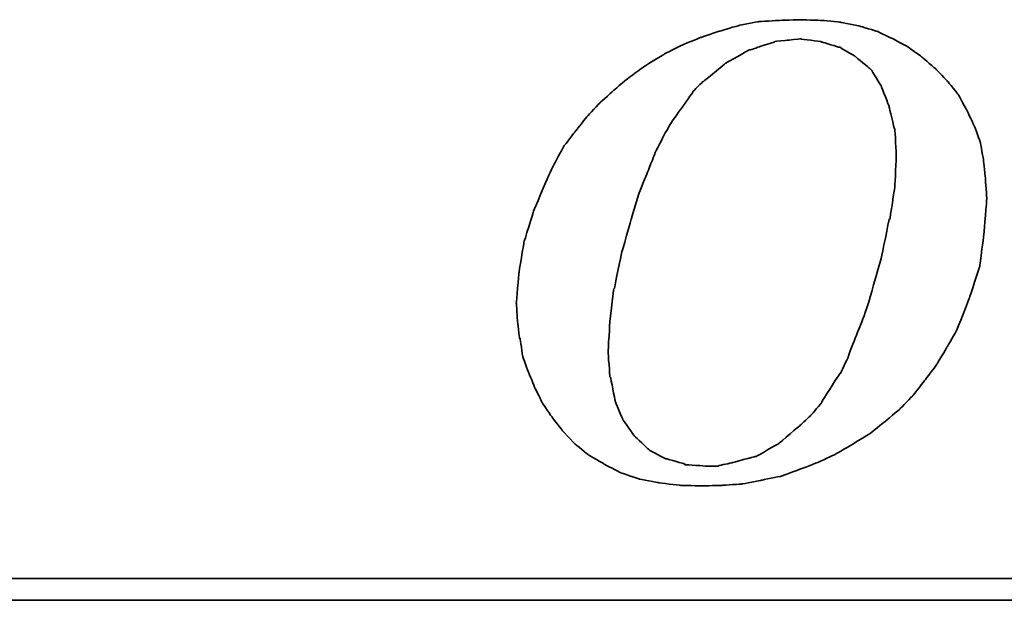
# Model space of a CAD drawing. Header units: millimetres. Extents: x 3 to 189, y 1 to 96.
# Tile 33 of 48: x 144.14 to 147.6, y 47.99 to 50.03. Entities that reach past the tile are written whole.
import ezdxf

# ---------------------------------------------------------------- set-up
doc = ezdxf.new("R2010")
doc.units = ezdxf.units.MM
doc.header["$LTSCALE"] = 0.1
doc.layers.add('DIM', color=4, linetype='CONTINUOUS')
doc.layers.add('layer 1', color=7, linetype='CONTINUOUS')

# ---------------------------------------------------------------- blocks, each defined once
blk = doc.blocks.new('TBI MOTION logo(完整正式版)')
at = {"layer": 'layer 1', "color": 22, "lineweight": 35}
for points, knots in [([(-11.34375, -6.98375), (-11.34375, -6.98375), (-10.91375, -7.43875), (-10.91375, -7.43875), (-10.91375, -7.43875), (-10.91375, -7.43875), (-10.38625, -7.87125), (-10.38625, -7.87125), (-10.38625, -7.87125), (-10.38625, -7.87125), (-9.81125, -8.20375), (-9.81125, -8.20375), (-9.81125, -8.20375), (-9.81125, -8.20375), (-9.21125, -8.51875), (-9.21125, -8.51875), (-9.21125, -8.51875), (-9.21125, -8.51875), (-8.51625, -8.75875), (-8.51625, -8.75875), (-8.51625, -8.75875), (-8.51625, -8.75875), (-7.77125, -8.90375), (-7.77125, -8.90375), (-7.77125, -8.90375), (-7.77125, -8.90375), (-6.97875, -8.99875), (-6.97875, -8.99875), (-6.97875, -8.99875), (-6.97875, -8.99875), (-6.14125, -9.02375), (-6.14125, -9.02375), (-6.14125, -9.02375), (-6.14125, -9.02375), (-5.37125, -8.99875), (-5.37125, -8.99875), (-5.37125, -8.99875), (-5.37125, -8.99875), (-4.65375, -8.94875), (-4.65375, -8.94875), (-4.65375, -8.94875), (-4.65375, -8.94875), (-3.93375, -8.80625), (-3.93375, -8.80625), (-3.93375, -8.80625), (-3.93375, -8.80625), (-3.21375, -8.66375), (-3.21375, -8.66375), (-3.21375, -8.66375), (-3.21375, -8.66375), (-2.49375, -8.39875), (-2.49375, -8.39875), (-2.49375, -8.39875), (-2.49375, -8.39875), (-1.79875, -8.13375), (-1.79875, -8.13375), (-1.79875, -8.13375), (-1.79875, -8.13375), (-1.17375, -7.84375), (-1.17375, -7.84375), (-1.17375, -7.84375), (-1.17375, -7.84375), (-0.52375, -7.46375), (-0.52375, -7.46375), (-0.52375, -7.46375), (-0.52375, -7.46375), (0.10124, -7.07875), (0.10124, -7.07875), (0.10124, -7.07875), (0.10124, -7.07875), (0.67625, -6.62375), (0.67625, -6.62375), (0.67625, -6.62375), (0.67625, -6.62375), (1.24874, -6.14375), (1.24874, -6.14375), (1.24874, -6.14375), (1.24874, -6.14375), (1.72874, -5.64125), (1.72874, -5.64125), (1.72874, -5.64125), (1.72874, -5.64125), (2.18624, -5.06375), (2.18624, -5.06375), (2.18624, -5.06375), (2.18624, -5.06375), (2.61625, -4.48874), (2.61625, -4.48874), (2.61625, -4.48874), (2.61625, -4.48874), (3.00125, -3.83874), (3.00125, -3.83874), (3.00125, -3.83874), (3.00125, -3.83874), (3.36124, -3.21374), (3.36124, -3.21374), (3.36124, -3.21374), (3.36124, -3.21374), (3.84374, -1.99125), (3.84374, -1.99125), (3.84374, -1.99125), (3.84374, -1.99125), (4.22625, -0.81875), (4.22625, -0.81875), (4.22625, -0.81875), (4.22625, -0.81875), (4.39125, 0.45624), (4.39125, 0.45624), (4.39125, 0.45624), (4.39125, 0.45624), (4.48874, 1.70124), (4.48874, 1.70124), (4.48874, 1.70124), (4.48874, 1.70124), (4.43874, 2.44625), (4.43874, 2.44625), (4.43874, 2.44625), (4.43874, 2.44625), (4.36874, 3.14125), (4.36874, 3.14125), (4.36874, 3.14125), (4.36874, 3.14125), (4.25125, 3.81125), (4.25125, 3.81125), (4.25125, 3.81125), (4.25125, 3.81125), (4.03124, 4.41125), (4.03124, 4.41125), (4.03124, 4.41125), (4.03124, 4.41125), (3.74374, 5.01125), (3.74374, 5.01125), (3.74374, 5.01125), (3.74374, 5.01125), (3.43124, 5.58875), (3.43124, 5.58875), (3.43124, 5.58875), (3.43124, 5.58875), (3.02625, 6.09125), (3.02625, 6.09125), (3.02625, 6.09125), (3.02625, 6.09125), (2.59374, 6.54875), (2.59374, 6.54875), (2.59374, 6.54875), (2.59374, 6.54875), (2.09124, 6.98125), (2.09124, 6.98125), (2.09124, 6.98125), (2.09124, 6.98125), (1.56124, 7.36625), (1.56124, 7.36625), (1.56124, 7.36625), (1.56124, 7.36625), (0.98624, 7.67625), (0.98624, 7.67625), (0.98624, 7.67625), (0.98624, 7.67625), (0.38624, 7.96375), (0.38624, 7.96375), (0.38624, 7.96375), (0.38624, 7.96375), (-0.25875, 8.15625), (-0.25875, 8.15625), (-0.25875, 8.15625), (-0.25875, 8.15625), (-0.98125, 8.30125), (-0.98125, 8.30125), (-0.98125, 8.30125), (-0.98125, 8.30125), (-1.70124, 8.37125), (-1.70124, 8.37125), (-1.70124, 8.37125), (-1.70124, 8.37125), (-2.49375, 8.39624), (-2.49375, 8.39624), (-2.49375, 8.39624), (-2.49375, 8.39624), (-3.28625, 8.37125), (-3.28625, 8.37125), (-3.28625, 8.37125), (-3.28625, 8.37125), (-4.05125, 8.32125), (-4.05125, 8.32125), (-4.05125, 8.32125), (-4.05125, 8.32125), (-4.77375, 8.18125), (-4.77375, 8.18125), (-4.77375, 8.18125), (-4.77375, 8.18125), (-5.51625, 7.96375), (-5.51625, 7.96375), (-5.51625, 7.96375), (-5.51625, 7.96375), (-6.21125, 7.72625), (-6.21125, 7.72625), (-6.21125, 7.72625), (-6.21125, 7.72625), (-6.92875, 7.43625), (-6.92875, 7.43625), (-6.92875, 7.43625), (-6.92875, 7.43625), (-7.57875, 7.10125), (-7.57875, 7.10125), (-7.57875, 7.10125), (-7.57875, 7.10125), (-8.24875, 6.69125), (-8.24875, 6.69125), (-8.24875, 6.69125), (-8.24875, 6.69125), (-8.84875, 6.26125), (-8.84875, 6.26125), (-8.84875, 6.26125), (-8.84875, 6.26125), (-9.42625, 5.78125), (-9.42625, 5.78125), (-9.42625, 5.78125), (-9.42625, 5.78125), (-9.95375, 5.30125), (-9.95375, 5.30125), (-9.95375, 5.30125), (-9.95375, 5.30125), (-10.43375, 4.79624), (-10.43375, 4.79624), (-10.43375, 4.79624), (-10.43375, 4.79624), (-10.88875, 4.22125), (-10.88875, 4.22125), (-10.88875, 4.22125), (-10.88875, 4.22125), (-11.29875, 3.69375), (-11.29875, 3.69375), (-11.29875, 3.69375), (-11.29875, 3.69375), (-11.63375, 3.09125), (-11.63375, 3.09125), (-11.63375, 3.09125), (-11.63375, 3.09125), (-11.91875, 2.49625), (-11.91875, 2.49625), (-11.91875, 2.49625), (-11.91875, 2.49625), (-12.44875, 1.24625), (-12.44875, 1.24625), (-12.44875, 1.24625), (-12.44875, 1.24625), (-12.80875, 0.06874), (-12.80875, 0.06874), (-12.80875, 0.06874), (-12.80875, 0.06874), (-12.99875, -1.07875), (-12.99875, -1.07875), (-12.99875, -1.07875), (-12.99875, -1.07875), (-13.09375, -2.18375), (-13.09375, -2.18375), (-13.09375, -2.18375), (-13.09375, -2.18375), (-13.04875, -2.85375), (-13.04875, -2.85375), (-13.04875, -2.85375), (-13.04875, -2.85375), (-12.97375, -3.50375), (-12.97375, -3.50375), (-12.97375, -3.50375), (-12.97375, -3.50375), (-12.95375, -3.50375), (-12.95375, -3.50375), (-12.95375, -3.50375), (-12.95375, -3.50375), (-12.85375, -4.17375), (-12.85375, -4.17375), (-12.85375, -4.17375), (-12.85375, -4.17375), (-12.63875, -4.77624), (-12.63875, -4.77624), (-12.63875, -4.77624), (-12.63875, -4.77624), (-12.39875, -5.35125), (-12.39875, -5.35125), (-12.39875, -5.35125), (-12.39875, -5.35125), (-12.11375, -5.92875), (-12.11375, -5.92875), (-12.11375, -5.92875), (-12.11375, -5.92875), (-11.75375, -6.45375), (-11.75375, -6.45375), (-11.75375, -6.45375), (-11.75375, -6.45375), (-11.34375, -6.98375), (-11.34375, -6.98375)], [0, 0, 0, 0, 0.01369863, 0.01369863, 0.01369863, 0.01369864, 0.02739726, 0.02739726, 0.02739726, 0.02739727, 0.04109589, 0.04109589, 0.04109589, 0.0410959, 0.05479452, 0.05479452, 0.05479452, 0.05479453, 0.06849315, 0.06849315, 0.06849315, 0.06849316, 0.08219178, 0.08219178, 0.08219178, 0.08219179, 0.09589041, 0.09589041, 0.09589041, 0.09589042, 0.10958904, 0.10958904, 0.10958904, 0.10958905, 0.12328767, 0.12328767, 0.12328767, 0.12328768, 0.1369863, 0.1369863, 0.1369863, 0.13698631, 0.15068493, 0.15068493, 0.15068493, 0.15068494, 0.16438356, 0.16438356, 0.16438356, 0.16438357, 0.17808219, 0.17808219, 0.17808219, 0.1780822, 0.19178082, 0.19178082, 0.19178082, 0.19178083, 0.20547945, 0.20547945, 0.20547945, 0.20547946, 0.21917808, 0.21917808, 0.21917808, 0.21917809, 0.23287671, 0.23287671, 0.23287671, 0.23287672, 0.24657534, 0.24657534, 0.24657534, 0.24657535, 0.26027397, 0.26027397, 0.26027397, 0.26027398, 0.2739726, 0.2739726, 0.2739726, 0.27397261, 0.28767123, 0.28767123, 0.28767123, 0.28767124, 0.30136986, 0.30136986, 0.30136986, 0.30136987, 0.31506849, 0.31506849, 0.31506849, 0.3150685, 0.32876712, 0.32876712, 0.32876712, 0.32876713, 0.34246575, 0.34246575, 0.34246575, 0.34246576, 0.35616438, 0.35616438, 0.35616438, 0.35616439, 0.36986301, 0.36986301, 0.36986301, 0.36986302, 0.38356164, 0.38356164, 0.38356164, 0.38356165, 0.39726027, 0.39726027, 0.39726027, 0.39726028, 0.4109589, 0.4109589, 0.4109589, 0.41095891, 0.42465753, 0.42465753, 0.42465753, 0.42465754, 0.43835616, 0.43835616, 0.43835616, 0.43835617, 0.45205479, 0.45205479, 0.45205479, 0.4520548, 0.46575342, 0.46575342, 0.46575342, 0.46575343, 0.47945205, 0.47945205, 0.47945205, 0.47945206, 0.49315068, 0.49315068, 0.49315068, 0.49315069, 0.50684932, 0.50684932, 0.50684932, 0.50684933, 0.52054795, 0.52054795, 0.52054795, 0.52054796, 0.53424658, 0.53424658, 0.53424658, 0.53424659, 0.54794521, 0.54794521, 0.54794521, 0.54794522, 0.56164384, 0.56164384, 0.56164384, 0.56164385, 0.57534247, 0.57534247, 0.57534247, 0.57534248, 0.5890411, 0.5890411, 0.5890411, 0.58904111, 0.60273973, 0.60273973, 0.60273973, 0.60273974, 0.61643836, 0.61643836, 0.61643836, 0.61643837, 0.63013699, 0.63013699, 0.63013699, 0.630137, 0.64383562, 0.64383562, 0.64383562, 0.64383563, 0.65753425, 0.65753425, 0.65753425, 0.65753426, 0.67123288, 0.67123288, 0.67123288, 0.67123289, 0.68493151, 0.68493151, 0.68493151, 0.68493152, 0.69863014, 0.69863014, 0.69863014, 0.69863015, 0.71232877, 0.71232877, 0.71232877, 0.71232878, 0.7260274, 0.7260274, 0.7260274, 0.72602741, 0.73972603, 0.73972603, 0.73972603, 0.73972604, 0.75342466, 0.75342466, 0.75342466, 0.75342467, 0.76712329, 0.76712329, 0.76712329, 0.7671233, 0.78082192, 0.78082192, 0.78082192, 0.78082193, 0.79452055, 0.79452055, 0.79452055, 0.79452056, 0.80821918, 0.80821918, 0.80821918, 0.80821919, 0.82191781, 0.82191781, 0.82191781, 0.82191782, 0.83561644, 0.83561644, 0.83561644, 0.83561645, 0.84931507, 0.84931507, 0.84931507, 0.84931508, 0.8630137, 0.8630137, 0.8630137, 0.86301371, 0.87671233, 0.87671233, 0.87671233, 0.87671234, 0.89041096, 0.89041096, 0.89041096, 0.89041097, 0.90410959, 0.90410959, 0.90410959, 0.9041096, 0.91780822, 0.91780822, 0.91780822, 0.91780823, 0.93150685, 0.93150685, 0.93150685, 0.93150686, 0.94520548, 0.94520548, 0.94520548, 0.94520549, 0.95890411, 0.95890411, 0.95890411, 0.95890412, 0.97260274, 0.97260274, 0.97260274, 0.97260275, 0.98630137, 0.98630137, 0.98630137, 0.98630138, 1, 1, 1, 1]), ([(-8.77875, 1.03124), (-8.77875, 1.03124), (-8.51625, 1.89625), (-8.51625, 1.89625), (-8.51625, 1.89625), (-8.51625, 1.89625), (-8.20375, 2.66375), (-8.20375, 2.66375), (-8.20375, 2.66375), (-8.20375, 2.66375), (-7.91625, 3.38125), (-7.91625, 3.38125), (-7.91625, 3.38125), (-7.91625, 3.38125), (-7.91625, 3.40624), (-7.91625, 3.40624), (-7.91625, 3.40624), (-7.91625, 3.40624), (-7.57875, 4.07624), (-7.57875, 4.07624), (-7.57875, 4.07624), (-7.57875, 4.07624), (-7.24375, 4.65125), (-7.24375, 4.65125), (-7.24375, 4.65125), (-7.24375, 4.65125), (-7.21875, 4.65125), (-7.21875, 4.65125), (-7.21875, 4.65125), (-7.21875, 4.65125), (-7.21875, 4.67624), (-7.21875, 4.67624), (-7.21875, 4.67624), (-7.21875, 4.67624), (-6.83625, 5.20375), (-6.83625, 5.20375), (-6.83625, 5.20375), (-6.83625, 5.20375), (-6.49875, 5.68625), (-6.49875, 5.68625), (-6.49875, 5.68625), (-6.49875, 5.68625), (-6.49875, 5.70625), (-6.49875, 5.70625), (-6.49875, 5.70625), (-6.49875, 5.70625), (-6.11625, 6.09125), (-6.11625, 6.09125), (-6.11625, 6.09125), (-6.11625, 6.09125), (-6.09125, 6.09125), (-6.09125, 6.09125), (-6.09125, 6.09125), (-6.09125, 6.09125), (-5.27375, 6.76625), (-5.27375, 6.76625), (-5.27375, 6.76625), (-5.27375, 6.76625), (-5.24875, 6.76625), (-5.24875, 6.76625), (-5.24875, 6.76625), (-5.24875, 6.76625), (-5.24875, 6.78625), (-5.24875, 6.78625), (-5.24875, 6.78625), (-5.24875, 6.78625), (-4.38875, 7.26624), (-4.38875, 7.26624), (-4.38875, 7.26624), (-4.38875, 7.26624), (-4.36125, 7.26624), (-4.36125, 7.26624), (-4.36125, 7.26624), (-4.36125, 7.26624), (-3.93375, 7.41125), (-3.93375, 7.41125), (-3.93375, 7.41125), (-3.93375, 7.41125), (-3.47375, 7.55625), (-3.47375, 7.55625), (-3.47375, 7.55625), (-3.47375, 7.55625), (-3.45375, 7.55625), (-3.45375, 7.55625), (-3.45375, 7.55625), (-3.45375, 7.55625), (-3.42875, 7.58124), (-3.42875, 7.58124), (-3.42875, 7.58124), (-3.42875, 7.58124), (-2.97375, 7.62625), (-2.97375, 7.62625), (-2.97375, 7.62625), (-2.97375, 7.62625), (-2.49375, 7.67625), (-2.49375, 7.67625), (-2.49375, 7.67625), (-2.49375, 7.67625), (-2.46875, 7.67625), (-2.46875, 7.67625), (-2.46875, 7.67625), (-2.46875, 7.67625), (-1.70124, 7.58124), (-1.70124, 7.58124), (-1.70124, 7.58124), (-1.70124, 7.58124), (-1.67875, 7.55625), (-1.67875, 7.55625), (-1.67875, 7.55625), (-1.67875, 7.55625), (-1.65375, 7.55625), (-1.65375, 7.55625), (-1.65375, 7.55625), (-1.65375, 7.55625), (-1.03125, 7.36625), (-1.03125, 7.36625), (-1.03125, 7.36625), (-1.03125, 7.36625), (-1.00625, 7.36625), (-1.00625, 7.36625), (-1.00625, 7.36625), (-1.00625, 7.36625), (-0.43124, 7.02624), (-0.43124, 7.02624), (-0.43124, 7.02624), (-0.43124, 7.02624), (-0.40625, 7.00624), (-0.40625, 7.00624), (-0.40625, 7.00624), (-0.40625, 7.00624), (0.12124, 6.57124), (0.12124, 6.57124), (0.12124, 6.57124), (0.12124, 6.57124), (0.14624, 6.54875), (0.14624, 6.54875), (0.14624, 6.54875), (0.14624, 6.54875), (0.17124, 6.52375), (0.17124, 6.52375), (0.17124, 6.52375), (0.17124, 6.52375), (0.55625, 5.89875), (0.55625, 5.89875), (0.55625, 5.89875), (0.55625, 5.89875), (0.55625, 5.87625), (0.55625, 5.87625), (0.55625, 5.87625), (0.55625, 5.87625), (0.84124, 5.15625), (0.84124, 5.15625), (0.84124, 5.15625), (0.84124, 5.15625), (0.84124, 5.13125), (0.84124, 5.13125), (0.84124, 5.13125), (0.84124, 5.13125), (1.03624, 4.31875), (1.03624, 4.31875), (1.03624, 4.31875), (1.03624, 4.31875), (1.05624, 4.31875), (1.05624, 4.31875), (1.05624, 4.31875), (1.05624, 4.31875), (1.05624, 4.29125), (1.05624, 4.29125), (1.05624, 4.29125), (1.05624, 4.29125), (1.10625, 3.33125), (1.10625, 3.33125), (1.10625, 3.33125), (1.10625, 3.33125), (1.10625, 3.30875), (1.10625, 3.30875), (1.10625, 3.30875), (1.10625, 3.30875), (1.05624, 2.20624), (1.05624, 2.20624), (1.05624, 2.20624), (1.05624, 2.20624), (1.05624, 2.18124), (1.05624, 2.18124), (1.05624, 2.18124), (1.05624, 2.18124), (0.86624, 0.93624), (0.86624, 0.93624), (0.86624, 0.93624), (0.86624, 0.93624), (0.84124, 0.93624), (0.84124, 0.93624), (0.84124, 0.93624), (0.84124, 0.93624), (0.55625, -0.45874), (0.55625, -0.45874), (0.55625, -0.45874), (0.55625, -0.45874), (0.12124, -1.99125), (0.12124, -1.99125), (0.12124, -1.99125), (0.12124, -1.99125), (0.12124, -2.01874), (0.12124, -2.01874), (0.12124, -2.01874), (0.12124, -2.01874), (-0.13874, -2.78375), (-0.13874, -2.78375), (-0.13874, -2.78375), (-0.13874, -2.78375), (-0.43124, -3.50375), (-0.43124, -3.50375), (-0.43124, -3.50375), (-0.43124, -3.50375), (-0.69375, -4.19875), (-0.69375, -4.19875), (-0.69375, -4.19875), (-0.69375, -4.19875), (-0.69375, -4.22375), (-0.69375, -4.22375), (-0.69375, -4.22375), (-0.69375, -4.22375), (-0.98125, -4.82374), (-0.98125, -4.82374), (-0.98125, -4.82374), (-0.98125, -4.82374), (-1.00625, -4.82374), (-1.00625, -4.82374), (-1.00625, -4.82374), (-1.00625, -4.82374), (-1.33875, -5.35125), (-1.33875, -5.35125), (-1.33875, -5.35125), (-1.33875, -5.35125), (-1.67875, -5.87875), (-1.67875, -5.87875), (-1.67875, -5.87875), (-1.67875, -5.87875), (-1.67875, -5.90375), (-1.67875, -5.90375), (-1.67875, -5.90375), (-1.67875, -5.90375), (-2.05875, -6.35875), (-2.05875, -6.35875), (-2.05875, -6.35875), (-2.05875, -6.35875), (-2.08375, -6.38375), (-2.08375, -6.38375), (-2.08375, -6.38375), (-2.08375, -6.38375), (-2.46875, -6.74375), (-2.46875, -6.74375), (-2.46875, -6.74375), (-2.46875, -6.74375), (-3.25875, -7.41625), (-3.25875, -7.41625), (-3.25875, -7.41625), (-3.25875, -7.41625), (-3.28625, -7.43875), (-3.28625, -7.43875), (-3.28625, -7.43875), (-3.28625, -7.43875), (-4.12375, -7.91875), (-4.12375, -7.91875), (-4.12375, -7.91875), (-4.12375, -7.91875), (-4.14875, -7.91875), (-4.14875, -7.91875), (-4.14875, -7.91875), (-4.14875, -7.91875), (-4.17125, -7.91875), (-4.17125, -7.91875), (-4.17125, -7.91875), (-4.17125, -7.91875), (-5.03375, -8.15875), (-5.03375, -8.15875), (-5.03375, -8.15875), (-5.03375, -8.15875), (-5.51625, -8.25625), (-5.51625, -8.25625), (-5.51625, -8.25625), (-5.51625, -8.25625), (-5.54125, -8.27875), (-5.54125, -8.27875), (-5.54125, -8.27875), (-5.54125, -8.27875), (-5.56375, -8.27875), (-5.56375, -8.27875), (-5.56375, -8.27875), (-5.56375, -8.27875), (-5.99625, -8.27875), (-5.99625, -8.27875), (-5.99625, -8.27875), (-5.99625, -8.27875), (-6.76375, -8.23125), (-6.76375, -8.23125), (-6.76375, -8.23125), (-6.76375, -8.23125), (-6.78875, -8.23125), (-6.78875, -8.23125), (-6.78875, -8.23125), (-6.78875, -8.23125), (-6.78875, -8.20375), (-6.78875, -8.20375), (-6.78875, -8.20375), (-6.78875, -8.20375), (-7.45875, -8.01375), (-7.45875, -8.01375), (-7.45875, -8.01375), (-7.45875, -8.01375), (-7.48375, -8.01375), (-7.48375, -8.01375), (-7.48375, -8.01375), (-7.48375, -8.01375), (-7.50875, -8.01375), (-7.50875, -8.01375), (-7.50875, -8.01375), (-7.50875, -8.01375), (-8.13125, -7.67875), (-8.13125, -7.67875), (-8.13125, -7.67875), (-8.13125, -7.67875), (-8.15625, -7.65375), (-8.15625, -7.65375), (-8.15625, -7.65375), (-8.15625, -7.65375), (-8.65875, -7.17375), (-8.65875, -7.17375), (-8.65875, -7.17375), (-8.65875, -7.17375), (-8.68375, -7.14875), (-8.68375, -7.14875), (-8.68375, -7.14875), (-8.68375, -7.14875), (-9.08875, -6.57375), (-9.08875, -6.57375), (-9.08875, -6.57375), (-9.08875, -6.57375), (-9.11375, -6.54875), (-9.11375, -6.54875), (-9.11375, -6.54875), (-9.11375, -6.54875), (-9.11375, -6.52875), (-9.11375, -6.52875), (-9.11375, -6.52875), (-9.11375, -6.52875), (-9.40375, -5.85375), (-9.40375, -5.85375), (-9.40375, -5.85375), (-9.40375, -5.85375), (-9.40375, -5.82875), (-9.40375, -5.82875), (-9.40375, -5.82875), (-9.40375, -5.82875), (-9.56875, -4.96875), (-9.56875, -4.96875), (-9.56875, -4.96875), (-9.56875, -4.96875), (-9.59375, -4.94375), (-9.59375, -4.94375), (-9.59375, -4.94375), (-9.59375, -4.94375), (-9.66375, -4.03375), (-9.66375, -4.03375), (-9.66375, -4.03375), (-9.66375, -4.03375), (-9.66375, -4.00875), (-9.66375, -4.00875), (-9.66375, -4.00875), (-9.66375, -4.00875), (-9.59375, -2.85375), (-9.59375, -2.85375), (-9.59375, -2.85375), (-9.59375, -2.85375), (-9.45125, -1.65875), (-9.45125, -1.65875), (-9.45125, -1.65875), (-9.45125, -1.65875), (-9.42625, -1.63375), (-9.42625, -1.63375), (-9.42625, -1.63375), (-9.42625, -1.63375), (-9.16125, -0.33875), (-9.16125, -0.33875), (-9.16125, -0.33875), (-9.16125, -0.33875), (-8.77875, 1.00624), (-8.77875, 1.00624), (-8.77875, 1.00624), (-8.77875, 1.00624), (-8.77875, 1.03124), (-8.77875, 1.03124)], [0, 0, 0, 0, 0.01020408, 0.01020408, 0.01020408, 0.01020409, 0.02040816, 0.02040816, 0.02040816, 0.02040817, 0.03061224, 0.03061224, 0.03061224, 0.03061225, 0.04081633, 0.04081633, 0.04081633, 0.04081634, 0.05102041, 0.05102041, 0.05102041, 0.05102042, 0.06122449, 0.06122449, 0.06122449, 0.0612245, 0.07142857, 0.07142857, 0.07142857, 0.07142858, 0.08163265, 0.08163265, 0.08163265, 0.08163266, 0.09183673, 0.09183673, 0.09183673, 0.09183674, 0.10204082, 0.10204082, 0.10204082, 0.10204083, 0.1122449, 0.1122449, 0.1122449, 0.11224491, 0.12244898, 0.12244898, 0.12244898, 0.12244899, 0.13265306, 0.13265306, 0.13265306, 0.13265307, 0.14285714, 0.14285714, 0.14285714, 0.14285715, 0.15306122, 0.15306122, 0.15306122, 0.15306123, 0.16326531, 0.16326531, 0.16326531, 0.16326532, 0.17346939, 0.17346939, 0.17346939, 0.1734694, 0.18367347, 0.18367347, 0.18367347, 0.18367348, 0.19387755, 0.19387755, 0.19387755, 0.19387756, 0.20408163, 0.20408163, 0.20408163, 0.20408164, 0.21428571, 0.21428571, 0.21428571, 0.21428572, 0.2244898, 0.2244898, 0.2244898, 0.22448981, 0.23469388, 0.23469388, 0.23469388, 0.23469389, 0.24489796, 0.24489796, 0.24489796, 0.24489797, 0.25510204, 0.25510204, 0.25510204, 0.25510205, 0.26530612, 0.26530612, 0.26530612, 0.26530613, 0.2755102, 0.2755102, 0.2755102, 0.27551021, 0.28571429, 0.28571429, 0.28571429, 0.2857143, 0.29591837, 0.29591837, 0.29591837, 0.29591838, 0.30612245, 0.30612245, 0.30612245, 0.30612246, 0.31632653, 0.31632653, 0.31632653, 0.31632654, 0.32653061, 0.32653061, 0.32653061, 0.32653062, 0.33673469, 0.33673469, 0.33673469, 0.3367347, 0.34693878, 0.34693878, 0.34693878, 0.34693879, 0.35714286, 0.35714286, 0.35714286, 0.35714287, 0.36734694, 0.36734694, 0.36734694, 0.36734695, 0.37755102, 0.37755102, 0.37755102, 0.37755103, 0.3877551, 0.3877551, 0.3877551, 0.38775511, 0.39795918, 0.39795918, 0.39795918, 0.39795919, 0.40816327, 0.40816327, 0.40816327, 0.40816328, 0.41836735, 0.41836735, 0.41836735, 0.41836736, 0.42857143, 0.42857143, 0.42857143, 0.42857144, 0.43877551, 0.43877551, 0.43877551, 0.43877552, 0.44897959, 0.44897959, 0.44897959, 0.4489796, 0.45918367, 0.45918367, 0.45918367, 0.45918368, 0.46938776, 0.46938776, 0.46938776, 0.46938777, 0.47959184, 0.47959184, 0.47959184, 0.47959185, 0.48979592, 0.48979592, 0.48979592, 0.48979593, 0.5, 0.5, 0.5, 0.50000001, 0.51020408, 0.51020408, 0.51020408, 0.51020409, 0.52040816, 0.52040816, 0.52040816, 0.52040817, 0.53061224, 0.53061224, 0.53061224, 0.53061225, 0.54081633, 0.54081633, 0.54081633, 0.54081634, 0.55102041, 0.55102041, 0.55102041, 0.55102042, 0.56122449, 0.56122449, 0.56122449, 0.5612245, 0.57142857, 0.57142857, 0.57142857, 0.57142858, 0.58163265, 0.58163265, 0.58163265, 0.58163266, 0.59183673, 0.59183673, 0.59183673, 0.59183674, 0.60204082, 0.60204082, 0.60204082, 0.60204083, 0.6122449, 0.6122449, 0.6122449, 0.61224491, 0.62244898, 0.62244898, 0.62244898, 0.62244899, 0.63265306, 0.63265306, 0.63265306, 0.63265307, 0.64285714, 0.64285714, 0.64285714, 0.64285715, 0.65306122, 0.65306122, 0.65306122, 0.65306123, 0.66326531, 0.66326531, 0.66326531, 0.66326532, 0.67346939, 0.67346939, 0.67346939, 0.6734694, 0.68367347, 0.68367347, 0.68367347, 0.68367348, 0.69387755, 0.69387755, 0.69387755, 0.69387756, 0.70408163, 0.70408163, 0.70408163, 0.70408164, 0.71428571, 0.71428571, 0.71428571, 0.71428572, 0.7244898, 0.7244898, 0.7244898, 0.72448981, 0.73469388, 0.73469388, 0.73469388, 0.73469389, 0.74489796, 0.74489796, 0.74489796, 0.74489797, 0.75510204, 0.75510204, 0.75510204, 0.75510205, 0.76530612, 0.76530612, 0.76530612, 0.76530613, 0.7755102, 0.7755102, 0.7755102, 0.77551021, 0.78571429, 0.78571429, 0.78571429, 0.7857143, 0.79591837, 0.79591837, 0.79591837, 0.79591838, 0.80612245, 0.80612245, 0.80612245, 0.80612246, 0.81632653, 0.81632653, 0.81632653, 0.81632654, 0.82653061, 0.82653061, 0.82653061, 0.82653062, 0.83673469, 0.83673469, 0.83673469, 0.8367347, 0.84693878, 0.84693878, 0.84693878, 0.84693879, 0.85714286, 0.85714286, 0.85714286, 0.85714287, 0.86734694, 0.86734694, 0.86734694, 0.86734695, 0.87755102, 0.87755102, 0.87755102, 0.87755103, 0.8877551, 0.8877551, 0.8877551, 0.88775511, 0.89795918, 0.89795918, 0.89795918, 0.89795919, 0.90816327, 0.90816327, 0.90816327, 0.90816328, 0.91836735, 0.91836735, 0.91836735, 0.91836736, 0.92857143, 0.92857143, 0.92857143, 0.92857144, 0.93877551, 0.93877551, 0.93877551, 0.93877552, 0.94897959, 0.94897959, 0.94897959, 0.9489796, 0.95918367, 0.95918367, 0.95918367, 0.95918368, 0.96938776, 0.96938776, 0.96938776, 0.96938777, 0.97959184, 0.97959184, 0.97959184, 0.97959185, 0.98979592, 0.98979592, 0.98979592, 0.98979593, 1, 1, 1, 1]), ([(75.90875, -9.47875), (75.90875, -9.47875), (75.90875, -12.28625), (75.90875, -12.28625), (75.90875, -12.28625), (75.90875, -12.28625), (75.90875, -12.47875), (75.90875, -12.47875), (75.90875, -12.47875), (75.90875, -12.47875), (75.71625, -12.47875), (75.71625, -12.47875), (75.71625, -12.47875), (75.71625, -12.47875), (-88.32875, -12.47875), (-88.32875, -12.47875), (-88.32875, -12.47875), (-88.32875, -12.47875), (-88.32875, -13.29375), (-88.32875, -13.29375), (-88.32875, -13.29375), (-88.32875, -13.29375), (82.89125, -13.29375), (82.89125, -13.29375), (82.89125, -13.29375), (82.89125, -13.29375), (75.90875, -9.47875), (75.90875, -9.47875)], [0, 0, 0, 0, 0.14285714, 0.14285714, 0.14285714, 0.14285715, 0.28571429, 0.28571429, 0.28571429, 0.2857143, 0.42857143, 0.42857143, 0.42857143, 0.42857144, 0.57142857, 0.57142857, 0.57142857, 0.57142858, 0.71428571, 0.71428571, 0.71428571, 0.71428572, 0.85714286, 0.85714286, 0.85714286, 0.85714287, 1, 1, 1, 1])]:
    blk.add_open_spline(points, degree=3, knots=knots, dxfattribs=at)

msp = doc.modelspace()

# ---------------------------------------------------------------- block references
at = {"layer": 'DIM', "color": 7, "xscale": 0.0941540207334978, "yscale": 0.0941540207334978, "zscale": 0.0941540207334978}
msp.add_blockref('TBI MOTION logo(完整正式版)', (147.1157, 49.2369), dxfattribs=at)

doc.saveas('drawing.dxf')
